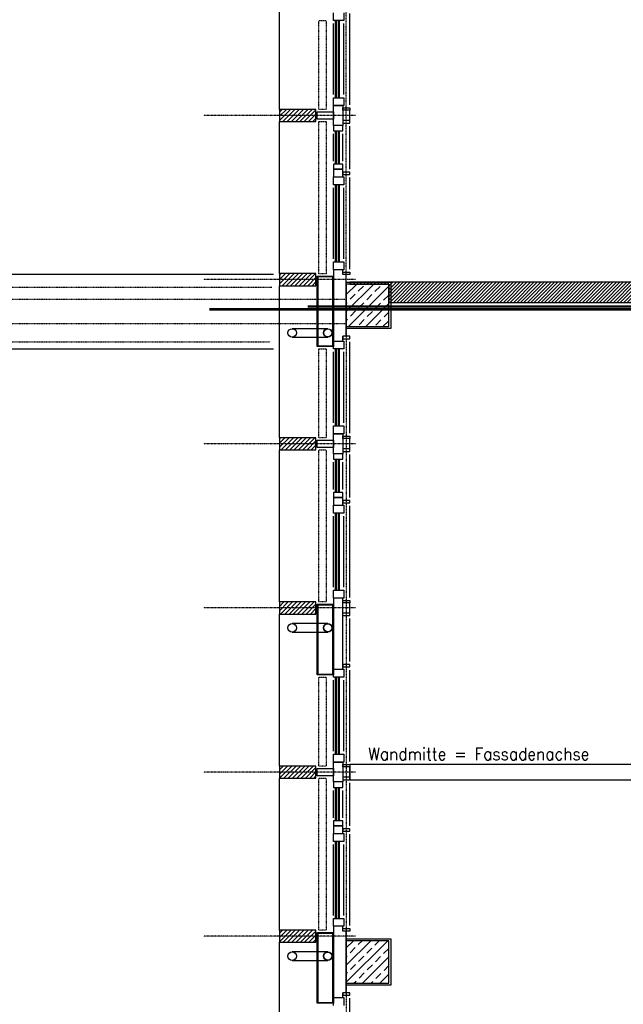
# Model space of a CAD drawing. Header units: millimetres. Extents: x -4577 to 1032787, y -66234 to 201209.
# Tile 40 of 256: x 9463 to 14429, y -34474 to -26376. Entities that reach past the tile are written whole.
import ezdxf
from ezdxf.enums import TextEntityAlignment as Align

# ---------------------------------------------------------------- set-up
doc = ezdxf.new("R2010")
doc.units = ezdxf.units.MM
for name, pattern in [('510_5_2OG_ELT_1004$0$11-07-22_DS_2OG$0$AUSGEZOGEN', [0]), ('510_5_2OG_ELT_1004$0$11-07-22_DS_2OG$0$GETRENNT2_S6', [0.525, 0.15, -0.075, 0.15, -0.075, 0, -0.075]), ('510_5_2OG_ELT_1004$0$11-07-22_DS_2OG$0$PUNKT2_S9', [0.075, 0, -0.075]), ('510_5_2OG_ELT_1004$0$11-07-22_DS_2OG$0$VERDECKT2_S2', [0.17, 0.1, -0.07]), ('510_5_2OG_ELT_1004$0$VERDECKT', [9.525, 6.35, -3.175])]:
    doc.linetypes.add(name, pattern=pattern)
for name, color, linetype in [('510_5_2OG_ELT_1004$0$11-07-22_DS_2OG$0$Ansichtslinien_hinten', 8, '510_5_2OG_ELT_1004$0$11-07-22_DS_2OG$0$AUSGEZOGEN'), ('510_5_2OG_ELT_1004$0$11-07-22_DS_2OG$0$Fassade', 8, '510_5_2OG_ELT_1004$0$11-07-22_DS_2OG$0$AUSGEZOGEN'), ('510_5_2OG_ELT_1004$0$11-07-22_DS_2OG$0$Mieterausbau', 8, '510_5_2OG_ELT_1004$0$11-07-22_DS_2OG$0$AUSGEZOGEN'), ('510_5_2OG_ELT_1004$0$11-07-22_DS_2OG$0$Nichttragende_Bauteile', 8, '510_5_2OG_ELT_1004$0$11-07-22_DS_2OG$0$AUSGEZOGEN'), ('510_5_2OG_ELT_1004$0$11-07-22_DS_2OG$0$Schraffur', 8, '510_5_2OG_ELT_1004$0$11-07-22_DS_2OG$0$AUSGEZOGEN'), ('510_5_2OG_ELT_1004$0$11-07-22_DS_2OG$0$Tragende_Bauteile', 8, '510_5_2OG_ELT_1004$0$11-07-22_DS_2OG$0$AUSGEZOGEN'), ('510_5_2OG_ELT_1004$0$Brandabschnitt', 6, '510_5_2OG_ELT_1004$0$VERDECKT')]:
    doc.layers.add(name, color=color, linetype=linetype)
doc.styles.add('510_5_2OG_ELT_1004$0$Standard', font='simplex.shx')
pattern_1 = [(45, (1895.797, -66891.69), (-35.35534, 35.35534), []), (45, (1878.12, -66874.014), (-35.35534, 35.35534), [])]
pattern_2 = [(45, (1895.8, -66891.69), (-70.71068, 70.71068), []), (45, (1860.44, -66856.34), (-70.71068, 70.71068), [60, -35])]

# ---------------------------------------------------------------- blocks, each defined once
blk = doc.blocks.new('510_5_2OG_ELT_1004')
at = {"layer": '510_5_2OG_ELT_1004$0$11-07-22_DS_2OG$0$Schraffur', "linetype": 'Continuous'}
h = blk.add_hatch(dxfattribs=at)
h.set_pattern_fill('SCHRAFFUR_30', color=256, scale=1000, style=0, pattern_type=2)
h.set_pattern_definition(pattern_1)
h.paths.add_polyline_path([(11600, -27214), (11900, -27214), (11900, -27114), (11600, -27114)], flags=0)
h = blk.add_hatch(dxfattribs=at)
h.set_pattern_fill('SCHRAFFUR_30', color=256, scale=1000, style=0, pattern_type=2)
h.set_pattern_definition(pattern_1)
h.paths.add_polyline_path([(11600, -28564), (11900, -28564), (11900, -28464), (11600, -28464)], flags=0)
h = blk.add_hatch(dxfattribs=at)
h.set_pattern_fill('SCHRAFFUR_30', color=256, scale=1000, style=0, pattern_type=2)
h.set_pattern_definition(pattern_1)
h.paths.add_polyline_path([(11600, -29914), (11900, -29914), (11900, -29814), (11600, -29814)], flags=0)
h = blk.add_hatch(dxfattribs=at)
h.set_pattern_fill('SCHRAFFUR_30', color=256, scale=1000, style=0, pattern_type=2)
h.set_pattern_definition(pattern_1)
h.paths.add_polyline_path([(11600, -31264), (11900, -31264), (11900, -31164), (11600, -31164)], flags=0)
h = blk.add_hatch(dxfattribs=at)
h.set_pattern_fill('SCHRAFFUR_30', color=256, scale=1000, style=0, pattern_type=2)
h.set_pattern_definition(pattern_1)
h.paths.add_polyline_path([(11600, -32614), (11900, -32614), (11900, -32514), (11600, -32514)], flags=0)
h = blk.add_hatch(dxfattribs=at)
h.set_pattern_fill('SCHRAFFUR_30', color=256, scale=1000, style=0, pattern_type=2)
h.set_pattern_definition(pattern_1)
h.paths.add_polyline_path([(11600, -33964), (11900, -33964), (11900, -33864), (11600, -33864)], flags=0)
at = {"layer": '510_5_2OG_ELT_1004$0$11-07-22_DS_2OG$0$Tragende_Bauteile', "linetype": 'Continuous'}
h = blk.add_hatch(dxfattribs=at)
h.set_pattern_fill('SCHRAFFUR_16', color=256, scale=1000, style=0, pattern_type=2)
h.set_pattern_definition(pattern_2)
h.paths.add_polyline_path([(12150, -28900.6), (12500, -28900.6), (12500, -28550.6), (12150, -28550.6)], flags=0)
h = blk.add_hatch(dxfattribs=at)
h.set_pattern_fill('SCHRAFFUR_5', color=256, scale=1000, style=0, pattern_type=2)
h.set_pattern_definition([(45, (1895.797, -66891.69), (-28.28427, 28.28427), []), (45, (1881.655, -66877.55), (-28.28427, 28.28427), [])])
h.paths.add_polyline_path([(12500, -28701.6), (17546, -28701.6), (17546, -28535.6), (17505, -28535.6), (17380, -28535.6), (12180, -28535.6), (12180, -28550.6), (12500, -28550.6)], flags=0)
h = blk.add_hatch(dxfattribs=at)
h.set_pattern_fill('SCHRAFFUR_16', color=256, scale=1000, style=0, pattern_type=2)
h.set_pattern_definition(pattern_2)
h.paths.add_polyline_path([(12150, -34300.6), (12500, -34300.6), (12500, -33950.6), (12150, -33950.6)], flags=0)
at = {"layer": '510_5_2OG_ELT_1004$0$11-07-22_DS_2OG$0$Ansichtslinien_hinten', "linetype": '510_5_2OG_ELT_1004$0$11-07-22_DS_2OG$0$AUSGEZOGEN'}
for p, q in [((11550, -28470.6), (226.8, -28470.6)), ((11550, -29085.6), (-388.2, -29085.6))]:
    blk.add_line(p, q, dxfattribs=at)
at = {"layer": '510_5_2OG_ELT_1004$0$11-07-22_DS_2OG$0$Ansichtslinien_hinten', "linetype": '510_5_2OG_ELT_1004$0$11-07-22_DS_2OG$0$VERDECKT2_S2'}
for p, q in [((121.8, -28575.6), (11538.3, -28575.6)), ((21.8, -28675.6), (12150, -28675.6)), ((-178.2, -28875.6), (12150, -28875.6)), ((-178.2, -29025.6), (11522.9, -29025.6))]:
    blk.add_line(p, q, dxfattribs=at)
at = {"layer": '510_5_2OG_ELT_1004$0$11-07-22_DS_2OG$0$Fassade', "linetype": '510_5_2OG_ELT_1004$0$11-07-22_DS_2OG$0$AUSGEZOGEN'}
for p, q in [((11600, -27114), (11600, -25864)), ((12045, -26383.7), (12045, -26318.7)), ((12130, -26383.7), (12045, -26383.7)), ((12061, -27017.5), (12061, -26383.7)), ((12069, -27017.5), (12069, -26383.7)), ((12085, -27017.5), (12085, -26383.7)), ((12095, -27017.5), (12095, -26383.7)), ((12130, -26318.7), (12130, -26383.7)), ((12180, -27076.8), (12180, -26324.7)), ((12045, -26992.5), (12045, -26408.7)), ((12130, -26992.5), (12130, -26408.7)), ((12045, -27082.5), (12045, -27017.5)), ((12045, -27017.5), (12130, -27017.5)), ((12130, -27017.5), (12130, -27082.5)), ((11900, -27114), (11600, -27114)), ((11600, -27114), (11600, -27214)), ((11900, -27214), (11900, -27114)), ((12130, -27082.5), (12045, -27082.5)), ((12045, -27082.5), (12120, -27082.5)), ((12045, -27245.5), (12045, -27082.5)), ((12120, -27082.5), (12120, -27245.5)), ((12120, -27121.5), (12120, -27101.5)), ((12120, -27101.5), (12180, -27101.5)), ((12180, -27121.5), (12120, -27121.5)), ((12180, -27101.5), (12180, -27121.5)), ((12180, -27206.5), (12180, -27121.5)), ((11910.5, -27194.2), (11910.5, -27134.2)), ((11910.5, -27134.2), (12045, -27134.2)), ((12045, -27194.2), (11910.5, -27194.2)), ((12045, -27134.2), (12045, -27194.2)), ((12180, -27206.5), (12120, -27206.5)), ((12120, -27206.5), (12120, -27226.5)), ((12180, -27226.5), (12180, -27206.5)), ((11600, -27214), (11900, -27214)), ((11600, -28464), (11600, -27214)), ((12120, -27245.5), (12045, -27245.5)), ((12045, -27245.5), (12045, -27291)), ((12120, -27245.5), (12045, -27245.5)), ((12120, -27226.5), (12180, -27226.5)), ((12120, -27291), (12120, -27245.5)), ((12180.1, -27605.2), (12180.1, -27251.8)), ((12045, -27291), (12120, -27291)), ((12045, -27540.3), (12045, -27316)), ((12061, -27565.3), (12061, -27291)), ((12069, -27565.3), (12069, -27291)), ((12085, -27565.3), (12085, -27291)), ((12095, -27565.3), (12095, -27291)), ((12120, -27540.3), (12120, -27316)), ((12120, -27565.3), (12045, -27565.3)), ((12045, -27565.3), (12045, -27605.3)), ((12045, -27605.3), (12120, -27605.3)), ((12120, -27605.3), (12045, -27605.3)), ((12045, -27605.3), (12045, -27668.8)), ((12120, -27605.3), (12120, -27565.3)), ((12120, -27668.8), (12120, -27605.3)), ((12045, -27733.8), (12045, -27668.8)), ((12045, -27668.8), (12130, -27668.8)), ((12045, -27668.8), (12120, -27668.8)), ((12180, -27629.7), (12120, -27629.7)), ((12120, -27629.7), (12120, -27649.7)), ((12120, -27649.7), (12180, -27649.7)), ((12130, -27668.8), (12130, -27733.8)), ((12180, -27649.7), (12180, -27629.7)), ((12180, -28426.9), (12180, -27674.9)), ((12130, -27733.8), (12045, -27733.8)), ((12045, -28342.5), (12045, -27758.8)), ((12061, -28367.5), (12061, -27733.8)), ((12069, -28367.5), (12069, -27733.8)), ((12085, -28367.5), (12085, -27733.8)), ((12095, -28367.5), (12095, -27733.8)), ((12130, -28342.5), (12130, -27758.8)), ((12045, -28432.5), (12045, -28367.5)), ((12045, -28367.5), (12130, -28367.5)), ((12130, -28367.5), (12130, -28432.5)), ((11900, -28464), (11600, -28464)), ((11600, -28464), (11600, -28564)), ((11900, -28564), (11900, -28464)), ((11910.5, -28484.2), (12045, -28484.2)), ((11910.5, -29064.2), (11910.5, -28484.2)), ((12039, -28490.2), (11916.5, -28490.2)), ((11916.5, -28490.2), (11916.5, -29058.2)), ((12039, -29058.2), (12039, -28490.2)), ((12130, -28432.5), (12045, -28432.5)), ((12045, -28432.5), (12045, -29018.7)), ((12045, -28484.2), (12045, -29064.2)), ((12120, -28471.5), (12120, -28432.5)), ((12120, -28451.5), (12180, -28451.5)), ((12180, -28471.5), (12120, -28471.5)), ((12150, -28979.7), (12150, -28471.5)), ((12180, -28451.5), (12180, -28471.5)), ((11600, -28564), (11900, -28564)), ((11600, -29814), (11600, -28564)), ((11997.6, -28917.6), (11704.2, -28917.6)), ((11704.2, -28987.6), (11997.6, -28987.6)), ((12180, -28979.7), (12120, -28979.7)), ((12120, -28979.7), (12120, -28999.7)), ((12120, -29018.7), (12120, -28979.7)), ((12180, -28999.7), (12180, -28979.7)), ((12045, -29064.2), (11910.5, -29064.2)), ((11916.5, -29058.2), (12039, -29058.2)), ((12045, -29083.7), (12045, -29018.7)), ((12045, -29018.7), (12130, -29018.7)), ((12045, -29018.7), (12120, -29018.7)), ((12120, -28999.7), (12180, -28999.7)), ((12130, -29018.7), (12130, -29083.7)), ((12180, -29776.8), (12180, -29024.7)), ((12130, -29083.7), (12045, -29083.7)), ((12045, -29692.5), (12045, -29108.7)), ((12061, -29717.5), (12061, -29083.7)), ((12069, -29717.5), (12069, -29083.7)), ((12085, -29717.5), (12085, -29083.7)), ((12095, -29717.5), (12095, -29083.7)), ((12130, -29692.5), (12130, -29108.7)), ((12045, -29782.5), (12045, -29717.5)), ((12045, -29717.5), (12130, -29717.5)), ((12130, -29717.5), (12130, -29782.5)), ((12130, -29782.5), (12045, -29782.5)), ((12045, -29782.5), (12120, -29782.5)), ((12045, -29945.5), (12045, -29782.5)), ((12120, -29782.5), (12120, -29945.5)), ((11900, -29814), (11600, -29814)), ((11600, -29814), (11600, -29914)), ((11900, -29914), (11900, -29814)), ((11910.5, -29894.2), (11910.5, -29834.2)), ((11910.5, -29834.2), (12045, -29834.2)), ((12045, -29834.2), (12045, -29894.2)), ((12120, -29821.5), (12120, -29801.5)), ((12120, -29801.5), (12180, -29801.5)), ((12180, -29821.5), (12120, -29821.5)), ((12180, -29801.5), (12180, -29821.5)), ((12180, -29906.5), (12180, -29821.5)), ((11600, -29914), (11900, -29914)), ((11600, -31164), (11600, -29914)), ((12045, -29894.2), (11910.5, -29894.2)), ((12120, -29945.5), (12045, -29945.5)), ((12045, -29945.5), (12045, -29991)), ((12120, -29945.5), (12045, -29945.5)), ((12180, -29906.5), (12120, -29906.5)), ((12120, -29906.5), (12120, -29926.5)), ((12120, -29926.5), (12180, -29926.5)), ((12120, -29991), (12120, -29945.5)), ((12180, -29926.5), (12180, -29906.5)), ((12180.1, -30305.2), (12180.1, -29951.8)), ((12045, -29991), (12120, -29991)), ((12045, -30240.3), (12045, -30016)), ((12061, -30265.3), (12061, -29991)), ((12069, -30265.3), (12069, -29991)), ((12085, -30265.3), (12085, -29991)), ((12095, -30265.3), (12095, -29991)), ((12120, -30240.3), (12120, -30016)), ((12120, -30265.3), (12045, -30265.3)), ((12045, -30265.3), (12045, -30305.3)), ((12120, -30305.3), (12120, -30265.3)), ((12045, -30305.3), (12120, -30305.3)), ((12120, -30305.3), (12045, -30305.3)), ((12045, -30305.3), (12045, -30368.8)), ((12120, -30368.8), (12120, -30305.3)), ((12180, -30329.7), (12120, -30329.7)), ((12120, -30329.7), (12120, -30349.7)), ((12120, -30349.7), (12180, -30349.7)), ((12180, -30349.7), (12180, -30329.7)), ((12045, -30433.8), (12045, -30368.8)), ((12045, -30368.8), (12130, -30368.8)), ((12045, -30368.8), (12120, -30368.8)), ((12130, -30433.8), (12045, -30433.8)), ((12061, -31067.5), (12061, -30433.8)), ((12069, -31067.5), (12069, -30433.8)), ((12085, -31067.5), (12085, -30433.8)), ((12095, -31067.5), (12095, -30433.8)), ((12130, -30368.8), (12130, -30433.8)), ((12180, -31126.9), (12180, -30374.9)), ((12045, -31042.5), (12045, -30458.8)), ((12130, -31042.5), (12130, -30458.8)), ((12045, -31132.5), (12045, -31067.5)), ((12045, -31067.5), (12130, -31067.5)), ((12130, -31067.5), (12130, -31132.5)), ((11900, -31164), (11600, -31164)), ((11600, -31164), (11600, -31264)), ((11900, -31264), (11900, -31164)), ((12130, -31132.5), (12045, -31132.5)), ((12045, -31132.5), (12045, -31718.7)), ((12120, -31718.7), (12120, -31132.5)), ((12120, -31151.5), (12180, -31151.5)), ((12180, -31171.5), (12120, -31171.5)), ((12180, -31151.5), (12180, -31171.5)), ((12180, -31256.5), (12180, -31171.5)), ((11910.5, -31184.2), (12045, -31184.2)), ((11910.5, -31764.2), (11910.5, -31184.2)), ((12039, -31190.2), (11916.5, -31190.2)), ((11916.5, -31190.2), (11916.5, -31758.2)), ((12039, -31758.2), (12039, -31190.2)), ((12045, -31184.2), (12045, -31764.2)), ((12180, -31256.5), (12120, -31256.5)), ((12180, -31276.5), (12180, -31256.5)), ((11600, -31264), (11900, -31264)), ((11600, -32514), (11600, -31264)), ((12120, -31276.5), (12180, -31276.5)), ((12180.1, -31655.2), (12180.1, -31301.9)), ((11997.6, -31342.4), (11704.2, -31342.4)), ((11704.2, -31412.4), (11997.6, -31412.4)), ((12045, -31783.7), (12045, -31718.7)), ((12045, -31718.7), (12130, -31718.7)), ((12045, -31718.7), (12120, -31718.7)), ((12180, -31679.7), (12120, -31679.7)), ((12120, -31679.7), (12120, -31699.7)), ((12120, -31699.7), (12180, -31699.7)), ((12130, -31718.7), (12130, -31783.7)), ((12180, -31699.7), (12180, -31679.7)), ((12180, -32476.8), (12180, -31724.7)), ((12045, -31764.2), (11910.5, -31764.2)), ((11916.5, -31758.2), (12039, -31758.2)), ((12130, -31783.7), (12045, -31783.7)), ((12045, -32392.5), (12045, -31808.7)), ((12061, -32417.5), (12061, -31783.7)), ((12069, -32417.5), (12069, -31783.7)), ((12085, -32417.5), (12085, -31783.7)), ((12095, -32417.5), (12095, -31783.7)), ((12130, -32392.5), (12130, -31808.7)), ((12045, -32482.5), (12045, -32417.5)), ((12045, -32417.5), (12130, -32417.5)), ((12130, -32417.5), (12130, -32482.5)), ((11900, -32514), (11600, -32514)), ((11600, -32514), (11600, -32614)), ((11900, -32614), (11900, -32514)), ((11910.5, -32594.2), (11910.5, -32534.2)), ((11910.5, -32534.2), (12045, -32534.2)), ((12130, -32482.5), (12045, -32482.5)), ((12045, -32482.5), (12120, -32482.5)), ((12045, -32645.5), (12045, -32482.5)), ((12045, -32534.2), (12045, -32594.2)), ((12120, -32482.5), (12120, -32645.5)), ((12120, -32521.5), (12120, -32501.5)), ((12120, -32501.5), (12180, -32501.5)), ((12180, -32521.5), (12120, -32521.5)), ((12180, -32501.5), (12180, -32521.5)), ((12180, -32606.5), (12180, -32521.5)), ((11600, -32614), (11900, -32614)), ((11600, -33864), (11600, -32614)), ((12045, -32594.2), (11910.5, -32594.2)), ((12180, -32606.5), (12120, -32606.5)), ((12120, -32606.5), (12120, -32626.5)), ((12120, -32626.5), (12180, -32626.5)), ((12180, -32626.5), (12180, -32606.5)), ((12120, -32645.5), (12045, -32645.5)), ((12045, -32645.5), (12045, -32691)), ((12120, -32645.5), (12045, -32645.5)), ((12045, -32691), (12120, -32691)), ((12061, -32965.3), (12061, -32691)), ((12069, -32965.3), (12069, -32691)), ((12085, -32965.3), (12085, -32691)), ((12095, -32965.3), (12095, -32691)), ((12120, -32691), (12120, -32645.5)), ((12180.1, -33005.2), (12180.1, -32651.8)), ((12045, -32940.3), (12045, -32716)), ((12120, -32940.3), (12120, -32716)), ((12120, -32965.3), (12045, -32965.3)), ((12045, -32965.3), (12045, -33005.3)), ((12045, -33005.3), (12120, -33005.3)), ((12120, -33005.3), (12045, -33005.3)), ((12045, -33005.3), (12045, -33068.8)), ((12120, -33005.3), (12120, -32965.3)), ((12120, -33068.8), (12120, -33005.3)), ((12180, -33029.7), (12120, -33029.7)), ((12120, -33029.7), (12120, -33049.7)), ((12180, -33049.7), (12180, -33029.7)), ((12045, -33133.8), (12045, -33068.8)), ((12045, -33068.8), (12130, -33068.8)), ((12045, -33068.8), (12120, -33068.8)), ((12120, -33049.7), (12180, -33049.7)), ((12130, -33068.8), (12130, -33133.8)), ((12180, -33826.9), (12180, -33074.9)), ((12130, -33133.8), (12045, -33133.8)), ((12045, -33742.5), (12045, -33158.8)), ((12061, -33767.5), (12061, -33133.8)), ((12069, -33767.5), (12069, -33133.8)), ((12085, -33767.5), (12085, -33133.8)), ((12095, -33767.5), (12095, -33133.8)), ((12130, -33742.5), (12130, -33158.8)), ((12045, -33832.5), (12045, -33767.5)), ((12045, -33767.5), (12130, -33767.5)), ((12130, -33832.5), (12045, -33832.5)), ((12045, -33832.5), (12045, -34418.7)), ((12120, -33871.5), (12120, -33832.5)), ((12130, -33767.5), (12130, -33832.5)), ((11900, -33864), (11600, -33864)), ((11600, -33864), (11600, -33964)), ((11900, -33964), (11900, -33864)), ((11910.5, -33884.2), (12045, -33884.2)), ((11910.5, -34464.2), (11910.5, -33884.2)), ((12039, -33890.2), (11916.5, -33890.2)), ((11916.5, -33890.2), (11916.5, -34458.2)), ((12039, -34458.2), (12039, -33890.2)), ((12045, -33884.2), (12045, -34464.2)), ((12120, -33851.5), (12180, -33851.5)), ((12180, -33871.5), (12120, -33871.5)), ((12150, -34379.7), (12150, -33871.5)), ((12180, -33851.5), (12180, -33871.5)), ((11600, -33964), (11900, -33964)), ((11600, -35214), (11600, -33964)), ((11997.6, -34042.4), (11704.2, -34042.4)), ((11704.2, -34112.4), (11997.6, -34112.4)), ((12180, -34379.7), (12120, -34379.7)), ((12120, -34379.7), (12120, -34399.7)), ((12120, -34418.7), (12120, -34379.7)), ((12120, -34399.7), (12180, -34399.7)), ((12180, -34399.7), (12180, -34379.7)), ((12045, -34464.2), (11910.5, -34464.2)), ((11916.5, -34458.2), (12039, -34458.2)), ((12045, -34483.7), (12045, -34418.7)), ((12045, -34418.7), (12130, -34418.7)), ((12045, -34418.7), (12120, -34418.7)), ((12130, -34418.7), (12130, -34483.7)), ((12180, -35176.8), (12180, -34424.7))]:
    blk.add_line(p, q, dxfattribs=at)
at = {"layer": '510_5_2OG_ELT_1004$0$11-07-22_DS_2OG$0$Fassade', "linetype": '510_5_2OG_ELT_1004$0$11-07-22_DS_2OG$0$PUNKT2_S9'}
for p, q in [((11923.7, -26383.6), (11983.7, -26383.6)), ((11923.7, -27114.9), (11923.7, -26383.6)), ((11983.7, -26383.6), (11983.7, -27114.9)), ((11983.7, -27114.9), (11923.7, -27114.9)), ((11923.7, -27213.6), (11983.7, -27213.6)), ((11923.7, -28464.9), (11923.7, -27213.6)), ((11983.7, -27213.6), (11983.7, -28464.9)), ((11983.7, -28464.9), (11923.7, -28464.9)), ((11923.7, -29083.6), (11983.7, -29083.6)), ((11923.7, -29814.9), (11923.7, -29083.6)), ((11983.7, -29083.6), (11983.7, -29814.9)), ((11983.7, -29814.9), (11923.7, -29814.9)), ((11923.7, -29913.6), (11983.7, -29913.6)), ((11923.7, -31164.9), (11923.7, -29913.6)), ((11983.7, -29913.6), (11983.7, -31164.9)), ((11983.7, -31164.9), (11923.7, -31164.9)), ((11923.7, -31783.6), (11983.7, -31783.6)), ((11923.7, -32514.9), (11923.7, -31783.6)), ((11983.7, -31783.6), (11983.7, -32514.9)), ((11983.7, -32514.9), (11923.7, -32514.9)), ((11923.7, -32613.6), (11983.7, -32613.6)), ((11923.7, -33864.9), (11923.7, -32613.6)), ((11983.7, -32613.6), (11983.7, -33864.9)), ((11983.7, -33864.9), (11923.7, -33864.9))]:
    blk.add_line(p, q, dxfattribs=at)
at = {"layer": '510_5_2OG_ELT_1004$0$11-07-22_DS_2OG$0$Fassade', "linetype": '510_5_2OG_ELT_1004$0$11-07-22_DS_2OG$0$GETRENNT2_S6'}
for p, q in [((12224.2, -27164), (10974.2, -27164)), ((12224.2, -28514), (10974.2, -28514)), ((12224.2, -29864), (10974.2, -29864)), ((12224.2, -31214), (10974.2, -31214)), ((12224.2, -32564), (10974.2, -32564)), ((12224.2, -33914), (10974.2, -33914))]:
    blk.add_line(p, q, dxfattribs=at)
at = {"layer": '510_5_2OG_ELT_1004$0$11-07-22_DS_2OG$0$Fassade', "linetype": '510_5_2OG_ELT_1004$0$11-07-22_DS_2OG$0$AUSGEZOGEN'}
for centre, radius in [((11704.2, -28952.6), 35), ((11997.6, -28952.6), 35), ((11997.6, -28952.6), 33), ((11704.2, -31377.4), 35), ((11997.6, -31377.4), 35), ((11997.6, -31377.4), 33), ((11704.2, -34077.4), 35), ((11997.6, -34077.4), 35), ((11997.6, -34077.4), 33)]:
    blk.add_circle(centre, radius, dxfattribs=at)
at = {"layer": '510_5_2OG_ELT_1004$0$11-07-22_DS_2OG$0$Mieterausbau', "linetype": '510_5_2OG_ELT_1004$0$11-07-22_DS_2OG$0$AUSGEZOGEN'}
for p, q in [((17380, -32501.9), (12180, -32501.9)), ((12180, -32501.9), (12180, -32626.9)), ((12180, -32626.9), (17380, -32626.9))]:
    blk.add_line(p, q, dxfattribs=at)
at = {"layer": '510_5_2OG_ELT_1004$0$11-07-22_DS_2OG$0$Nichttragende_Bauteile', "linetype": '510_5_2OG_ELT_1004$0$11-07-22_DS_2OG$0$AUSGEZOGEN'}
for p, q in [((12150, -28535.6), (12515, -28535.6)), ((12515, -28535.6), (12515, -28915.6)), ((12515, -28915.6), (12150, -28915.6)), ((12150, -33935.6), (12515, -33935.6)), ((12515, -33935.6), (12515, -34315.6)), ((12515, -34315.6), (12150, -34315.6))]:
    blk.add_line(p, q, dxfattribs=at)
at = {"layer": '510_5_2OG_ELT_1004$0$11-07-22_DS_2OG$0$Tragende_Bauteile', "linetype": '510_5_2OG_ELT_1004$0$11-07-22_DS_2OG$0$PUNKT2_S9'}
for p, q in [((12150, -28550.6), (12150, -14075.6)), ((12150, -28900.6), (12150, -51149))]:
    blk.add_line(p, q, dxfattribs=at)
at = {"layer": '510_5_2OG_ELT_1004$0$11-07-22_DS_2OG$0$Tragende_Bauteile', "linetype": '510_5_2OG_ELT_1004$0$11-07-22_DS_2OG$0$AUSGEZOGEN'}
for p, q in [((12500, -28550.6), (12150, -28550.6)), ((12150, -28550.6), (12150, -28900.6)), ((17380, -28535.6), (12180, -28535.6)), ((12180, -28535.6), (12180, -28550.6)), ((12180, -28550.6), (12500, -28550.6)), ((12500, -28900.6), (12500, -28550.6)), ((12500, -28550.6), (12500, -28701.6)), ((12500, -28701.6), (17380, -28701.6)), ((12150, -28900.6), (12500, -28900.6)), ((12500, -33950.6), (12150, -33950.6)), ((12150, -33950.6), (12150, -34300.6)), ((12500, -34300.6), (12500, -33950.6)), ((12150, -34300.6), (12500, -34300.6))]:
    blk.add_line(p, q, dxfattribs=at)
at = {"layer": '510_5_2OG_ELT_1004$0$Brandabschnitt', "lineweight": 25, "const_width": 20, "flags": 128}
for points in [[(11833.1, -28735.3), (26946, -28735.3)], [(11022.1, -28758.2), (27324.1, -28758.2)]]:
    blk.add_lwpolyline(points, dxfattribs=at)
at = {"layer": '510_5_2OG_ELT_1004$0$11-07-22_DS_2OG$0$Mieterausbau', "linetype": '510_5_2OG_ELT_1004$0$11-07-22_DS_2OG$0$AUSGEZOGEN', "style": '510_5_2OG_ELT_1004$0$Standard', "width": 0.83087}
blk.add_text('Wandmitte = Fassadenachse', height=100, dxfattribs=at).set_placement((12330, -32464.8), (14150, -32464.8), align=Align.FIT)

msp = doc.modelspace()

# ---------------------------------------------------------------- block references
msp.add_blockref('510_5_2OG_ELT_1004', (0, -0.1))

doc.saveas('drawing.dxf')
